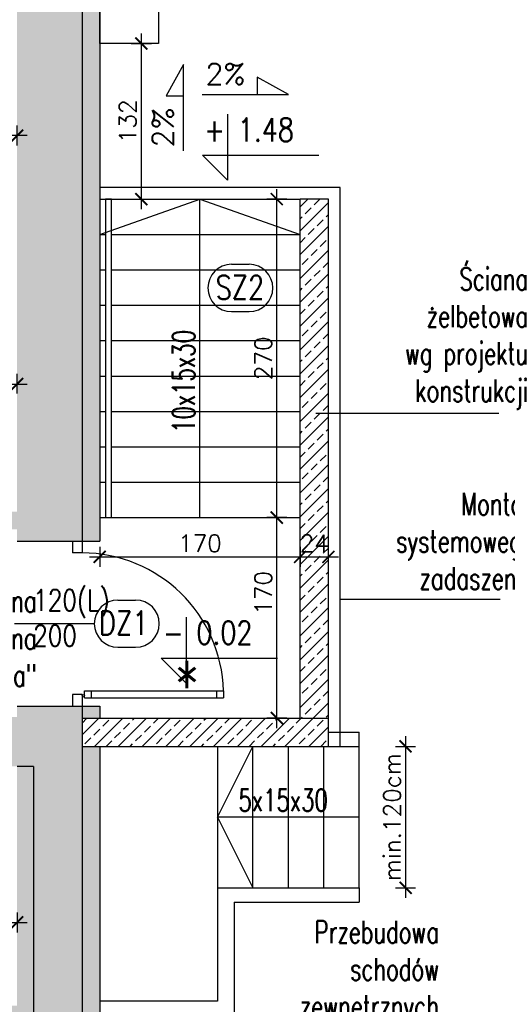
# Model space of a CAD drawing. Header units: millimetres. Extents: x 31969 to 285678, y -69766 to -1123.
# Tile 41 of 102: x 143543 to 143957, y -10604 to -9769. Entities that reach past the tile are written whole.
import ezdxf
from ezdxf.enums import TextEntityAlignment as Align
from ezdxf.lldxf.tags import DXFTag

# ---------------------------------------------------------------- set-up
doc = ezdxf.new("R2010")
doc.units = ezdxf.units.MM
for name, color, linetype in [('a-biblioteka', 251, 'Continuous'), ('a-izolacja 1', 3, 'Continuous'), ('a-koty', 1, 'Continuous'), ('a-opis 1', 3, 'Continuous'), ('a-opis stolarki 1', 3, 'Continuous'), ('a-opis stolarki 2', 1, 'Continuous'), ('a-przekrój 2', 251, 'Continuous'), ('a-schody', 3, 'Continuous'), ('a-stolarka drzwiowa', 3, 'Continuous'), ('a-stolarka okienna', 3, 'Continuous'), ('a-szraf', 252, 'Continuous'), ('a-wymiary', 11, 'Continuous'), ('a-ściany istniejące murowane', 6, 'Continuous'), ('a-ściany nośne projektowane', 7, 'Continuous')]:
    doc.layers.add(name, color=color, linetype=linetype)
doc.styles.add('MAREK', font='simplex.shx')
doc.styles.add('RS01507', font='romans.shx', dxfattribs={"width": 0.7, "height": 0.15})
doc.styles.add('WYMIAR', font='romans.shx', dxfattribs={"width": 0.8})
tags = doc.linetypes.add('DASHED', pattern=[0.75, 0.5, -0.25]).pattern_tags.tags
tags[6:7] = [DXFTag(74, 4), DXFTag(75, 0), DXFTag(340, '0'), DXFTag(46, 1.0), DXFTag(50, 0.0), DXFTag(44, 0.0), DXFTag(45, 0.0)]
tags[4:5] = [DXFTag(74, 4), DXFTag(75, 0), DXFTag(340, '0'), DXFTag(46, 1.0), DXFTag(50, 0.0), DXFTag(44, 0.0), DXFTag(45, 0.0)]
doc.dimstyles.new('MAREK', dxfattribs={"dimscale": 0.85, "dimtxt": 17, "dimasz": 12, "dimexe": 10, "dimexo": 0.625, "dimgap": 5, "dimtad": 1, "dimdec": 1, "dimdsep": 46, "dimtxsty": 'MAREK', "dimblk1": 'ARCHTICK', "dimblk2": 'ARCHTICK', "dimsah": 1, "dimcen": 2.5, "dimdle": 10, "dimadec": 0, "dimazin": 0, "dimtfac": 1, "dimtdec": 1, "dimtmove": 1, "dimatfit": 3, "dimldrblk": 'ARCHTICK', "dimfxl": 0, "dimtolj": 1, "dimtzin": 0, "dimarcsym": 0})

# ---------------------------------------------------------------- blocks, each defined once
blk = doc.blocks.new('_ARCHTICK')
at = {"color": 0, "linetype": 'ByBlock', "const_width": 0.15}
blk.add_lwpolyline([(-0.5, -0.5), (0.5, 0.5)], dxfattribs=at)
blk = doc.blocks.new('*D96')
at = {"layer": 'a-wymiary', "color": 0, "lineweight": -2, "ltscale": 100}
for p, q in [((143238.07, -9875.72), (143238.07, -9858.72)), ((143541.07, -9875.72), (143541.07, -9858.72)), ((143549.57, -9867.22), (143229.57, -9867.22))]:
    blk.add_line(p, q, dxfattribs=at)
at = {"layer": 'DEFPOINTS', "color": 0, "ltscale": 100}
for p in [(143238.07, -9867.22), (143541.07, -9918.25), (143238.07, -9935.4)]:
    blk.add_point(p, dxfattribs=at)
at = {"layer": 'a-wymiary', "color": 0, "lineweight": -2, "ltscale": 100, "xscale": 10.2, "yscale": 10.2, "zscale": 10.2, "rotation": 180}
blk.add_blockref('_ARCHTICK', (143238.07, -9867.22), dxfattribs=at)
at = {"layer": 'a-wymiary', "color": 0, "lineweight": -2, "ltscale": 100, "xscale": 10.2, "yscale": 10.2, "zscale": 10.2}
blk.add_blockref('_ARCHTICK', (143541.07, -9867.22), dxfattribs=at)
at = {"layer": 'a-wymiary', "color": 0, "ltscale": 100, "insert": (143310.97, -9855.74), "char_height": 14.45, "attachment_point": 5, "style": 'MAREK'}
blk.add_mtext('\\A1;303', dxfattribs=at)
blk = doc.blocks.new('*D129')
at = {"layer": 'a-wymiary', "color": 0, "lineweight": -2, "ltscale": 100}
for p, q in [((143541.07, -10525.86), (143541.07, -10542.86)), ((142912.57, -10534.36), (143549.57, -10534.36)), ((142921.07, -10528.52), (142921.07, -10542.86))]:
    blk.add_line(p, q, dxfattribs=at)
at = {"layer": 'DEFPOINTS', "color": 0, "ltscale": 100}
for p in [(143541.07, -10514.89), (142921.07, -10527.99), (143541.07, -10534.36)]:
    blk.add_point(p, dxfattribs=at)
at = {"layer": 'a-wymiary', "color": 0, "lineweight": -2, "ltscale": 100, "xscale": 10.2, "yscale": 10.2, "zscale": 10.2, "rotation": 180}
blk.add_blockref('_ARCHTICK', (142921.07, -10534.36), dxfattribs=at)
at = {"layer": 'a-wymiary', "color": 0, "lineweight": -2, "ltscale": 100, "xscale": 10.2, "yscale": 10.2, "zscale": 10.2}
blk.add_blockref('_ARCHTICK', (143541.07, -10534.36), dxfattribs=at)
at = {"layer": 'a-wymiary', "color": 0, "ltscale": 100, "insert": (143231.07, -10522.88), "char_height": 14.45, "attachment_point": 5, "style": 'MAREK'}
blk.add_mtext('\\A1;620', dxfattribs=at)
blk = doc.blocks.new('*D133')
at = {"layer": 'a-wymiary', "color": 0, "lineweight": -2, "ltscale": 100}
for p, q in [((143258.07, -10086.02), (143258.07, -10069.36)), ((143541.07, -10086.02), (143541.07, -10069.36)), ((143249.57, -10077.86), (143549.57, -10077.86))]:
    blk.add_line(p, q, dxfattribs=at)
at = {"layer": 'DEFPOINTS', "color": 0, "ltscale": 100}
for p in [(143541.07, -10077.86), (143258.07, -10086.55), (143541.07, -10086.55)]:
    blk.add_point(p, dxfattribs=at)
at = {"layer": 'a-wymiary', "color": 0, "lineweight": -2, "ltscale": 100, "xscale": 10.2, "yscale": 10.2, "zscale": 10.2, "rotation": 180}
blk.add_blockref('_ARCHTICK', (143258.07, -10077.86), dxfattribs=at)
at = {"layer": 'a-wymiary', "color": 0, "lineweight": -2, "ltscale": 100, "xscale": 10.2, "yscale": 10.2, "zscale": 10.2}
blk.add_blockref('_ARCHTICK', (143541.07, -10077.86), dxfattribs=at)
at = {"layer": 'a-wymiary', "color": 0, "ltscale": 100, "insert": (143367.09, -10066.38), "char_height": 14.45, "attachment_point": 5, "style": 'MAREK'}
blk.add_mtext('\\A1;283', dxfattribs=at)
blk = doc.blocks.new('*D164')
at = {"layer": 'a-wymiary', "color": 0, "lineweight": -2, "ltscale": 100}
for p, q in [((143761.27, -10369.6), (143761.27, -10182.6)), ((143769.77, -10191.1), (143752.77, -10191.1)), ((143769.77, -10361.1), (143752.77, -10361.1))]:
    blk.add_line(p, q, dxfattribs=at)
at = {"layer": 'DEFPOINTS', "color": 0, "ltscale": 100}
for p in [(143761.27, -10191.1), (143805.29, -10191.1), (143805.29, -10361.1)]:
    blk.add_point(p, dxfattribs=at)
at = {"layer": 'a-wymiary', "color": 0, "lineweight": -2, "ltscale": 100, "xscale": 10.2, "yscale": 10.2, "zscale": 10.2}
for p, rotation in [((143761.27, -10191.1), 90), ((143761.27, -10361.1), 270)]:
    blk.add_blockref('_ARCHTICK', p, dxfattribs=dict(at, rotation=rotation))
at = {"layer": 'a-wymiary', "color": 0, "ltscale": 100, "insert": (143749.79, -10254.96), "char_height": 14.45, "attachment_point": 5, "rotation": 90, "style": 'MAREK'}
blk.add_mtext('\\A1;170', dxfattribs=at)
blk = doc.blocks.new('*D165')
at = {"layer": 'a-wymiary', "color": 0, "lineweight": -2, "ltscale": 100}
for p, q in [((143611.07, -10215.95), (143611.07, -10232.95)), ((143781.07, -10215.95), (143781.07, -10232.95)), ((143602.57, -10224.45), (143789.57, -10224.45))]:
    blk.add_line(p, q, dxfattribs=at)
at = {"layer": 'DEFPOINTS', "color": 0, "ltscale": 100}
for p in [(143611.07, -10195.7), (143781.07, -10195.7), (143781.07, -10224.45)]:
    blk.add_point(p, dxfattribs=at)
at = {"layer": 'a-wymiary', "color": 0, "lineweight": -2, "ltscale": 100, "xscale": 10.2, "yscale": 10.2, "zscale": 10.2, "rotation": 180}
blk.add_blockref('_ARCHTICK', (143611.07, -10224.45), dxfattribs=at)
at = {"layer": 'a-wymiary', "color": 0, "lineweight": -2, "ltscale": 100, "xscale": 10.2, "yscale": 10.2, "zscale": 10.2}
blk.add_blockref('_ARCHTICK', (143781.07, -10224.45), dxfattribs=at)
at = {"layer": 'a-wymiary', "color": 0, "ltscale": 100, "insert": (143696.07, -10212.98), "char_height": 14.45, "attachment_point": 5, "style": 'MAREK'}
blk.add_mtext('\\A1;170', dxfattribs=at)
blk = doc.blocks.new('*D166')
at = {"layer": 'a-wymiary', "color": 0, "lineweight": -2, "ltscale": 100}
for p, q in [((143761.27, -10199.6), (143761.27, -9912.6)), ((143769.77, -9921.1), (143752.77, -9921.1)), ((143769.77, -10191.1), (143752.77, -10191.1))]:
    blk.add_line(p, q, dxfattribs=at)
at = {"layer": 'DEFPOINTS', "color": 0, "ltscale": 100}
for p in [(143761.27, -9921.1), (143781.07, -9921.1), (143781.07, -10191.1)]:
    blk.add_point(p, dxfattribs=at)
at = {"layer": 'a-wymiary', "color": 0, "lineweight": -2, "ltscale": 100, "xscale": 10.2, "yscale": 10.2, "zscale": 10.2}
for p, rotation in [((143761.27, -9921.1), 90), ((143761.27, -10191.1), 270)]:
    blk.add_blockref('_ARCHTICK', p, dxfattribs=dict(at, rotation=rotation))
at = {"layer": 'a-wymiary', "color": 0, "ltscale": 100, "insert": (143749.79, -10056.1), "char_height": 14.45, "attachment_point": 5, "rotation": 90, "style": 'MAREK'}
blk.add_mtext('\\A1;270', dxfattribs=at)
blk = doc.blocks.new('*D167')
at = {"layer": 'a-biblioteka', "color": 0, "lineweight": -2, "ltscale": 100}
for p, q in [((143646.38, -9780.6), (143646.38, -9929.6)), ((143637.88, -9789.1), (143654.88, -9789.1)), ((143637.88, -9921.1), (143654.88, -9921.1))]:
    blk.add_line(p, q, dxfattribs=at)
at = {"layer": 'DEFPOINTS', "color": 0, "ltscale": 100}
for p in [(143636.07, -9789.1), (143636.07, -9921.1), (143646.38, -9921.1)]:
    blk.add_point(p, dxfattribs=at)
at = {"layer": 'a-biblioteka', "color": 0, "lineweight": -2, "ltscale": 100, "xscale": 10.2, "yscale": 10.2, "zscale": 10.2}
for p, rotation in [((143646.38, -9789.1), 90), ((143646.38, -9921.1), 270)]:
    blk.add_blockref('_ARCHTICK', p, dxfattribs=dict(at, rotation=rotation))
at = {"layer": 'a-biblioteka', "color": 0, "ltscale": 100, "insert": (143634.9, -9855.1), "char_height": 14.45, "attachment_point": 5, "rotation": 90, "style": 'MAREK'}
blk.add_mtext('\\A1;132', dxfattribs=at)
blk = doc.blocks.new('*D180')
at = {"layer": 'a-wymiary', "color": 0, "lineweight": -2, "ltscale": 100}
for p, q in [((143870.51, -10376.6), (143870.51, -10513.6)), ((143862.01, -10385.1), (143879.01, -10385.1)), ((143862.01, -10505.1), (143879.01, -10505.1))]:
    blk.add_line(p, q, dxfattribs=at)
at = {"layer": 'DEFPOINTS', "color": 0, "ltscale": 100}
for p in [(143831.07, -10385.1), (143831.07, -10505.1), (143870.51, -10505.1)]:
    blk.add_point(p, dxfattribs=at)
at = {"layer": 'a-wymiary', "color": 0, "lineweight": -2, "ltscale": 100, "xscale": 10.2, "yscale": 10.2, "zscale": 10.2}
for p, rotation in [((143870.51, -10385.1), 90), ((143870.51, -10505.1), 270)]:
    blk.add_blockref('_ARCHTICK', p, dxfattribs=dict(at, rotation=rotation))
at = {"layer": 'a-wymiary', "color": 0, "ltscale": 100, "insert": (143859.04, -10445.1), "char_height": 14.45, "attachment_point": 5, "rotation": 90, "style": 'MAREK'}
blk.add_mtext('\\A1;min.120cm', dxfattribs=at)
blk = doc.blocks.new('*D812')
at = {"layer": 'a-wymiary', "color": 0, "lineweight": -2, "ltscale": 100}
for p, q in [((143781.07, -10232.42), (143781.07, -10215.95)), ((143805.07, -10232.42), (143805.07, -10215.95)), ((143772.57, -10224.45), (143813.57, -10224.45))]:
    blk.add_line(p, q, dxfattribs=at)
at = {"layer": 'DEFPOINTS', "color": 0, "ltscale": 100}
for p in [(143805.07, -10224.45), (143781.07, -10232.95), (143805.07, -10232.95)]:
    blk.add_point(p, dxfattribs=at)
at = {"layer": 'a-wymiary', "color": 0, "lineweight": -2, "ltscale": 100, "xscale": 10.2, "yscale": 10.2, "zscale": 10.2, "rotation": 180}
blk.add_blockref('_ARCHTICK', (143781.07, -10224.45), dxfattribs=at)
at = {"layer": 'a-wymiary', "color": 0, "lineweight": -2, "ltscale": 100, "xscale": 10.2, "yscale": 10.2, "zscale": 10.2}
blk.add_blockref('_ARCHTICK', (143805.07, -10224.45), dxfattribs=at)
at = {"layer": 'a-wymiary', "color": 0, "ltscale": 100, "insert": (143793.07, -10212.98), "char_height": 14.45, "attachment_point": 5, "style": 'MAREK'}
blk.add_mtext('\\A1;24', dxfattribs=at)

msp = doc.modelspace()

# ---------------------------------------------------------------- hatches: boundary and pattern name
at = {"layer": 'a-przekrój 2', "ltscale": 0.1}
h = msp.add_hatch(dxfattribs=at)
h.set_pattern_fill('BRASS,_O', color=256, scale=2.25, angle=45)
h.set_pattern_definition([(45, (0, -5), (-10.1027881, 10.1027881), []), (45, (-5.051, 0.051), (-10.1027881, 10.1027881), [7.14375, -3.571875])])
h.paths.add_polyline_path([(143781.07, -10361.1), (143805.07, -10361.1), (143805.07, -9921.1), (143781.07, -9921.1)])
h.paths.add_polyline_path([(143805.07, -10385.1), (143805.07, -10361.1), (143596.07, -10361.1), (143596.07, -10385.1)])
at = {"layer": 'a-szraf', "ltscale": 0.9}
h = msp.add_hatch(color=254, dxfattribs=at)
h.dxf.hatch_style = 1
h.paths.add_polyline_path([(142262.07, -9549.1), (142188.07, -9549.1), (142188.07, -9604.1), (142262.07, -9604.1)])
h.paths.add_polyline_path([(142262.07, -9534.1), (142188.07, -9534.1), (142188.07, -9549.1), (142262.07, -9549.1)])
h.paths.add_polyline_path([(142477.07, -9549.1), (142402.07, -9549.1), (142402.07, -9604.1), (142442.07, -9604.1), (142442.07, -9656.91), (142457.07, -9656.91), (142457.07, -9604.1), (142477.07, -9604.1)])
h.paths.add_polyline_path([(142477.07, -9534.1), (142402.07, -9534.1), (142402.07, -9549.1), (142477.07, -9549.1)])
h.paths.add_polyline_path([(142658.07, -9549.1), (142617.07, -9549.1), (142617.07, -9604.1), (142658.07, -9604.1)])
h.paths.add_polyline_path([(142682.07, -9549.1), (142658.07, -9549.1), (142658.07, -9604.1), (142682.07, -9604.1)])
h.paths.add_polyline_path([(142723.07, -9549.1), (142682.07, -9549.1), (142682.07, -9604.1), (142723.07, -9604.1)])
h.paths.add_polyline_path([(142723.07, -9534.1), (142682.07, -9534.1), (142682.07, -9549.1), (142723.07, -9549.1)])
h.paths.add_polyline_path([(142682.07, -9534.1), (142658.07, -9534.1), (142658.07, -9549.1), (142682.07, -9549.1)])
h.paths.add_polyline_path([(142658.07, -9534.1), (142617.07, -9534.1), (142617.07, -9549.1), (142658.07, -9549.1)])
h.paths.add_polyline_path([(142917.07, -9549.1), (142863.07, -9549.1), (142863.07, -9604.1), (142917.07, -9604.1)])
h.paths.add_polyline_path([(142917.07, -9534.1), (142863.07, -9534.1), (142863.07, -9549.1), (142917.07, -9549.1)])
h.paths.add_polyline_path([(143194.21, -9549.1), (143057.07, -9549.1), (143057.07, -9604.1), (143077.07, -9604.1), (143077.07, -9634.1), (143090.58, -9634.1), (143104.58, -9634.1), (143104.58, -9648.1), (143090.58, -9648.1), (143077.07, -9648.1), (143077.07, -9656.1), (143077.07, -9669.1), (143121.07, -9669.1), (143121.07, -9604.1), (143194.21, -9604.1)])
h.paths.add_polyline_path([(143218.21, -9549.1), (143194.21, -9549.1), (143194.21, -9604.1), (143218.21, -9604.1)])
h.paths.add_polyline_path([(143295.35, -9549.1), (143218.21, -9549.1), (143218.21, -9604.1), (143295.35, -9604.1)])
h.paths.add_polyline_path([(143295.35, -9534.1), (143218.21, -9534.1), (143218.21, -9549.1), (143295.35, -9549.1)])
h.paths.add_polyline_path([(143218.21, -9534.1), (143194.21, -9534.1), (143194.21, -9549.1), (143218.21, -9549.1)])
h.paths.add_polyline_path([(143194.21, -9534.1), (143057.07, -9534.1), (143057.07, -9549.1), (143194.21, -9549.1)])
h.paths.add_polyline_path([(143090.58, -9634.1), (143077.07, -9634.1), (143077.07, -9648.1), (143090.58, -9648.1)], flags=17)
h.paths.add_polyline_path([(143121.07, -9769.1), (143077.07, -9769.1), (143077.07, -10009.1), (143077.07, -10048.38), (143121.07, -10048.38), (143121.07, -10001.38), (143104.58, -10001.38), (143090.58, -10001.38), (143090.58, -9987.38), (143104.58, -9987.38), (143121.07, -9987.38), (143121.07, -9921.38), (143104.58, -9921.38), (143090.58, -9921.38), (143090.58, -9907.38), (143104.58, -9907.38), (143121.07, -9907.38)])
h.paths.add_polyline_path([(143121.07, -10048.38), (143077.07, -10048.38), (143077.07, -10157.1), (143071.31, -10157.1), (143071.31, -10201.1), (143121.07, -10201.1), (143121.07, -10186.1)])
h.paths.add_polyline_path([(143121.07, -9987.38), (143104.58, -9987.38), (143104.58, -10001.38), (143121.07, -10001.38)], flags=17)
h.paths.add_polyline_path([(143121.07, -9907.38), (143104.58, -9907.38), (143104.58, -9921.38), (143121.07, -9921.38)], flags=17)
h.paths.add_polyline_path([(143522.33, -10186.1), (143246.07, -10186.1), (143246.07, -10201.1), (143522.33, -10201.1)])
h.paths.add_polyline_path([(143596.07, -9666.47), (143541.07, -9666.47), (143541.07, -10186.1), (143522.33, -10186.1), (143522.33, -10201.1), (143541.07, -10201.1), (143541.07, -10211.1), (143596.07, -10211.1)])
h.paths.add_polyline_path([(143611.07, -9666.47), (143596.07, -9666.47), (143596.07, -10211.1), (143611.07, -10211.1)])
h.paths.add_polyline_path([(143596.07, -9549.1), (143529.78, -9549.1), (143517.43, -9556.73), (143517.43, -9604.1), (143541.07, -9604.1), (143541.07, -9666.47), (143596.07, -9666.47)])
h.paths.add_polyline_path([(143611.07, -9534.1), (143554.04, -9534.1), (143529.78, -9549.1), (143596.07, -9549.1), (143596.07, -9666.47), (143611.07, -9666.47)])
h.paths.add_polyline_path([(143554.04, -9534.1), (143517.43, -9534.1), (143517.43, -9549.1), (143529.78, -9549.1)])
h.paths.add_polyline_path([(143517.43, -9534.1), (143497.43, -9534.1), (143497.43, -9549.1), (143508.86, -9549.1)])
h.paths.add_polyline_path([(143497.43, -9534.1), (143477.43, -9534.1), (143486, -9549.1), (143497.43, -9549.1)])
h.paths.add_polyline_path([(143497.43, -9549.1), (143486, -9549.1), (143497.43, -9569.1)], flags=17)
h.paths.add_polyline_path([(143508.86, -9549.1), (143497.43, -9549.1), (143497.43, -9569.1)], flags=17)
h.paths.add_polyline_path([(143517.43, -9534.1), (143508.86, -9549.1), (143517.43, -9549.1)], flags=17)
h.paths.add_polyline_path([(143477.43, -9534.1), (143477.43, -9549.1), (143486, -9549.1)], flags=17)
h.paths.add_polyline_path([(143486, -9549.1), (143477.43, -9549.1), (143477.43, -9604.1), (143497.43, -9569.1)])
h.paths.add_polyline_path([(143517.43, -9556.73), (143497.43, -9569.1), (143517.43, -9604.1)])
h.paths.add_polyline_path([(143517.43, -9549.1), (143508.86, -9549.1), (143497.43, -9569.1), (143517.43, -9556.73)])
h.paths.add_polyline_path([(143497.43, -9569.1), (143497.43, -9604.1), (143517.43, -9604.1)], flags=17)
h.paths.add_polyline_path([(143497.43, -9569.1), (143477.43, -9604.1), (143497.43, -9604.1)], flags=17)
h.paths.add_polyline_path([(143036.81, -10157.1), (142854.07, -10157.1), (142838.07, -10157.1), (142838.07, -10201.1), (143036.81, -10201.1)])
h.paths.add_polyline_path([(143054.06, -10179.1), (143054.06, -10201.1), (143071.31, -10201.1)], flags=17)
h.paths.add_polyline_path([(143054.06, -10179.1), (143036.81, -10201.1), (143054.06, -10201.1)], flags=17)
h.paths.add_polyline_path([(143054.06, -10179.1), (143036.81, -10157.1), (143036.81, -10201.1)])
h.paths.add_polyline_path([(143054.06, -10157.1), (143036.81, -10157.1), (143054.06, -10179.1)], flags=17)
h.paths.add_polyline_path([(143071.31, -10157.1), (143054.06, -10157.1), (143054.06, -10179.1)], flags=17)
h.paths.add_polyline_path([(143071.31, -10157.1), (143054.06, -10179.1), (143071.31, -10201.1)])
h.paths.add_polyline_path([(142718.07, -10157.1), (142701.07, -10157.1), (142701.07, -10170.6), (142701.07, -10184.6), (142683.07, -10184.6), (142683.07, -10170.6), (142683.07, -10157.1), (142457.07, -10157.1), (142457.07, -10113.1), (142442.07, -10113.1), (142442.07, -10157.1), (142432.56, -10157.1), (142432.56, -10201.1), (142593.07, -10201.1), (142593.07, -10186.1), (142643.07, -10186.1), (142643.07, -10201.1), (142718.07, -10201.1)])
h.paths.add_polyline_path([(142701.07, -10157.1), (142683.07, -10157.1), (142683.07, -10170.6), (142701.07, -10170.6)], flags=17)
h.paths.add_polyline_path([(142359.56, -10157.1), (142251.79, -10157.1), (142237.07, -10171.82), (142237.07, -10201.1), (142359.56, -10201.1)])
h.paths.add_polyline_path([(142359.56, -10157.1), (142359.56, -10201.1), (142396.06, -10179.1)])
h.paths.add_polyline_path([(142396.06, -10157.1), (142359.56, -10157.1), (142396.06, -10179.1)], flags=17)
h.paths.add_polyline_path([(142432.56, -10157.1), (142396.06, -10157.1), (142396.06, -10179.1)], flags=17)
h.paths.add_polyline_path([(142432.56, -10157.1), (142396.06, -10179.1), (142432.56, -10201.1)])
h.paths.add_polyline_path([(142396.06, -10179.1), (142396.06, -10201.1), (142432.56, -10201.1)], flags=17)
h.paths.add_polyline_path([(142457.07, -9656.91), (142449.57, -9685.16), (142457.07, -9685.16)])
h.paths.add_polyline_path([(142442.07, -9656.91), (142442.07, -9685.16), (142449.57, -9685.16)], flags=17)
h.paths.add_polyline_path([(142457.07, -9656.91), (142442.07, -9656.91), (142449.57, -9685.16)])
h.paths.add_polyline_path([(142449.57, -9685.16), (142442.07, -9713.41), (142457.07, -9713.41)])
h.paths.add_polyline_path([(142449.57, -9685.16), (142442.07, -9685.16), (142442.07, -9713.41)])
h.paths.add_polyline_path([(142457.07, -9685.16), (142449.57, -9685.16), (142457.07, -9713.41)], flags=17)
h.paths.add_polyline_path([(142457.07, -9713.41), (142442.07, -9713.41), (142442.07, -9728.1), (142457.07, -9728.1)])
h.paths.add_polyline_path([(142400.46, -9823.47), (142444.43, -9823.47), (142444.43, -9766.47), (142400.46, -9766.47)], flags=9)
h = msp.add_hatch(color=254, dxfattribs=at)
h.dxf.hatch_style = 1
h.paths.add_polyline_path([(143596.07, -10385.1), (143596.07, -10361.1), (143596.07, -10351.1), (143541.07, -10351.1), (143541.07, -10360.1), (143246.07, -10360.1), (143246.07, -10402.1), (143256.07, -10402.1), (143256.07, -10416.1), (143266.07, -10416.1), (143266.07, -10402.1), (143541.07, -10402.1), (143555.07, -10402.1), (143555.07, -10619.1), (142992.53, -10619.1), (142992.53, -10660.1), (143017.07, -10660.1), (143017.07, -11255.1), (143386.07, -11255.1), (143386.07, -11247.1), (143386.07, -11231.1), (143041.07, -11231.1), (143041.07, -10687.1), (143556.07, -10687.1), (143556.07, -11231.1), (143536.07, -11231.1), (143536.07, -11255.1), (143580.07, -11255.1), (143580.07, -10660.1), (143596.07, -10660.1)])
h.paths.add_polyline_path([(143611.07, -10385.1), (143596.07, -10385.1), (143596.07, -10660.1), (143580.07, -10660.1), (143580.07, -11255.1), (143536.07, -11255.1), (143536.07, -11271.1), (143596.07, -11271.1), (143596.07, -10675.1), (143611.07, -10675.1)])
h.paths.add_polyline_path([(143611.07, -10351.1), (143596.07, -10351.1), (143596.07, -10361.1), (143611.07, -10361.1)])
h.paths.add_polyline_path([(143017.07, -10660.1), (142992.53, -10660.1), (142992.53, -10675.1), (143001.07, -10675.1), (143001.07, -11271.1), (143386.07, -11271.1), (143386.07, -11255.1), (143017.07, -11255.1)])
h.paths.add_polyline_path([(143259.07, -11056.1), (143216.07, -11056.1), (143216.07, -10862.1), (143381.07, -10862.1), (143381.07, -11056.1), (143377.07, -11056.1), (143377.07, -11076.1), (143401.07, -11076.1), (143401.07, -10842.1), (143196.07, -10842.1), (143196.07, -11076.1), (143259.07, -11076.1)], flags=17)
h.paths.add_polyline_path([(143208.07, -11076.1), (143196.07, -11076.1), (143196.07, -11111.1), (143208.07, -11111.1)], flags=17)
h.paths.add_polyline_path([(143208.07, -11221.1), (143196.07, -11221.1), (143196.07, -11231.1), (143208.07, -11231.1)], flags=17)
h.paths.add_polyline_path([(142951.03, -10660.1), (142831.07, -10660.1), (142831.07, -10675.1), (142946.61, -10675.1), (142951.03, -10668.95)])
h.paths.add_polyline_path([(142951.03, -10619.1), (142921.07, -10619.1), (142921.07, -10605.1), (142921.07, -10524.1), (142879.07, -10524.1), (142879.07, -10605.1), (142831.07, -10605.1), (142831.07, -10660.1), (142951.03, -10660.1)])
h.paths.add_polyline_path([(142951.03, -10605.1), (142921.07, -10605.1), (142921.07, -10619.1), (142951.03, -10619.1)], flags=17)
h.paths.add_polyline_path([(142971.78, -10605.1), (142951.03, -10605.1), (142959.33, -10619.1), (142971.78, -10619.1)])
h.paths.add_polyline_path([(142951.03, -10605.1), (142951.03, -10619.1), (142959.33, -10619.1)], flags=17)
h.paths.add_polyline_path([(142992.53, -10605.1), (142971.78, -10605.1), (142971.78, -10619.1), (142984.23, -10619.1)])
h.paths.add_polyline_path([(142992.53, -10605.1), (142984.23, -10619.1), (142992.53, -10619.1)], flags=17)
h.paths.add_polyline_path([(142992.53, -10619.1), (142984.23, -10619.1), (142971.78, -10640.1), (142983.64, -10660.1), (142992.53, -10660.1)])
h.paths.add_polyline_path([(142959.33, -10619.1), (142951.03, -10619.1), (142951.03, -10660.1), (142957.4, -10660.1), (142971.78, -10640.1)])
h.paths.add_polyline_path([(142971.78, -10619.1), (142959.33, -10619.1), (142971.78, -10640.1)], flags=17)
h.paths.add_polyline_path([(142984.23, -10619.1), (142971.78, -10619.1), (142971.78, -10640.1)], flags=17)
h.paths.add_polyline_path([(142971.78, -10640.1), (142959.92, -10660.1), (142971.78, -10660.1)], flags=16)
h.paths.add_polyline_path([(142971.78, -10640.1), (142971.78, -10660.1), (142983.64, -10660.1)], flags=17)
h.paths.add_polyline_path([(142983.64, -10660.1), (142971.78, -10660.1), (142971.78, -10675.1), (142992.53, -10675.1)])
h.paths.add_polyline_path([(142971.78, -10660.1), (142959.92, -10660.1), (142951.03, -10675.1), (142971.78, -10675.1)])
h.paths.add_polyline_path([(142992.53, -10660.1), (142983.64, -10660.1), (142992.53, -10675.1)], flags=17)
h.paths.add_polyline_path([(142959.92, -10660.1), (142957.4, -10660.1), (142951.03, -10668.95), (142951.03, -10675.1)], flags=17)
h.paths.add_polyline_path([(142957.4, -10660.1), (142951.03, -10660.1), (142951.03, -10668.95)], flags=16)
h.paths.add_polyline_path([(142971.78, -10640.1), (142957.4, -10660.1), (142959.92, -10660.1)], flags=17)
h.paths.add_polyline_path([(142954.53, -10360.1), (142853.07, -10360.1), (142853.07, -10375.1), (142879.07, -10375.1), (142879.07, -10444.1), (142921.07, -10444.1), (142921.07, -10402.1), (142954.53, -10402.1)])
h.paths.add_polyline_path([(143127.56, -10360.1), (143036.07, -10360.1), (143036.07, -10375.1), (142989.03, -10375.1), (142989.03, -10402.1), (143127.56, -10402.1)])
h.paths.add_polyline_path([(143144.07, -10365.59), (143144.07, -10360.1), (143137.06, -10360.1), (143137.06, -10381.09)], flags=17)
h.paths.add_polyline_path([(143137.06, -10360.1), (143127.56, -10360.1), (143137.06, -10381.1), (143137.06, -10381.09)], flags=17)
h.paths.add_polyline_path([(143127.56, -10360.1), (143127.56, -10402.1), (143137.06, -10381.1)], flags=17)
h.paths.add_polyline_path([(143137.06, -10381.1), (143137.06, -10381.1), (143127.56, -10402.1), (143137.06, -10402.1)], flags=17)
h.paths.add_polyline_path([(143144.07, -10396.6), (143137.06, -10381.1), (143137.06, -10402.1), (143144.07, -10402.1)], flags=17)
h.paths.add_polyline_path([(143144.07, -10365.59), (143137.06, -10381.09), (143137.06, -10381.1), (143144.07, -10396.6)], flags=17)
h.paths.add_polyline_path([(142989.03, -10375.1), (142976.71, -10375.1), (142971.78, -10381.1), (142989.03, -10402.1)])
h.paths.add_polyline_path([(142976.71, -10375.1), (142971.78, -10375.1), (142971.78, -10381.1)], flags=17)
h.paths.add_polyline_path([(142971.78, -10375.1), (142966.85, -10375.1), (142971.78, -10381.1)], flags=17)
h.paths.add_polyline_path([(142966.85, -10375.1), (142966.07, -10375.1), (142966.07, -10374.15), (142954.53, -10360.1), (142954.53, -10402.1), (142971.78, -10381.1)])
h.paths.add_polyline_path([(142966.07, -10360.1), (142954.53, -10360.1), (142966.07, -10374.15)], flags=17)
h.paths.add_polyline_path([(142971.78, -10381.1), (142954.53, -10402.1), (142971.78, -10402.1)], flags=17)
h.paths.add_polyline_path([(142971.78, -10381.1), (142971.78, -10402.1), (142989.03, -10402.1)], flags=17)
h.paths.add_polyline_path([(142741.07, -10396.7), (142726.07, -10396.7), (142726.07, -10605.1), (142630.86, -10605.1), (142630.86, -10660.1), (142741.07, -10660.1), (142741.07, -10605.1)])
h.paths.add_polyline_path([(142741.07, -10660.1), (142630.86, -10660.1), (142630.86, -10675.1), (142741.07, -10675.1)])
h.paths.add_polyline_path([(142630.86, -10660.1), (142613.07, -10660.1), (142613.07, -10675.1), (142630.86, -10675.1)])
h.paths.add_polyline_path([(142630.86, -10605.1), (142613.07, -10605.1), (142613.07, -10660.1), (142630.86, -10660.1)])
h.paths.add_polyline_path([(142751.07, -10360.1), (142726.07, -10360.1), (142726.07, -10375.1), (142726.07, -10383.7), (142741.07, -10383.7), (142741.07, -10375.1), (142751.07, -10375.1)])
h.paths.add_polyline_path([(142741.07, -10383.7), (142733.57, -10390.2), (142741.07, -10390.2)])
h.paths.add_polyline_path([(142726.07, -10383.7), (142726.07, -10390.2), (142733.57, -10390.2)])
h.paths.add_polyline_path([(142741.07, -10383.7), (142726.07, -10383.7), (142733.57, -10390.2)])
h.paths.add_polyline_path([(142733.57, -10390.2), (142726.07, -10396.7), (142741.07, -10396.7)])
h.paths.add_polyline_path([(142733.57, -10390.2), (142726.07, -10390.2), (142726.07, -10396.7)], flags=17)
h.paths.add_polyline_path([(142741.07, -10390.2), (142733.57, -10390.2), (142741.07, -10396.7)], flags=17)
h.paths.add_polyline_path([(142523.07, -10660.1), (142376.07, -10660.1), (142376.07, -10675.1), (142523.07, -10675.1)])
h.paths.add_polyline_path([(142523.07, -10605.1), (142376.07, -10605.1), (142376.07, -10660.1), (142523.07, -10660.1)])
h.paths.add_polyline_path([(142286.07, -10605.1), (142206.07, -10605.1), (142206.07, -10388.99), (142191.07, -10388.99), (142191.07, -10605.1), (142158.07, -10605.1), (142158.07, -10660.1), (142286.07, -10660.1)])
h.paths.add_polyline_path([(142286.07, -10660.1), (142158.07, -10660.1), (142158.07, -10675.1), (142286.07, -10675.1)])
h.paths.add_polyline_path([(142068.07, -10660.1), (141971.07, -10660.1), (141971.07, -10675.1), (142068.07, -10675.1)])
h.paths.add_polyline_path([(142068.07, -10605.1), (142001.07, -10605.1), (142001.07, -10593.1), (141986.07, -10593.1), (141986.07, -10605.1), (141971.07, -10605.1), (141971.07, -10660.1), (142068.07, -10660.1)])
h.paths.add_polyline_path([(142027.07, -10456.2), (141986.07, -10456.2), (141986.07, -10503.1), (142027.07, -10503.1)])
h.paths.add_polyline_path([(142027.07, -10431.6), (142013.57, -10431.6), (141999.57, -10431.6), (141999.57, -10417.6), (142013.57, -10417.6), (142027.07, -10417.6), (142027.07, -10375.1), (142066.06, -10375.1), (142066.06, -10360.1), (141986.07, -10360.1), (141986.07, -10456.2), (142027.07, -10456.2)])
h.paths.add_polyline_path([(142027.07, -10417.6), (142013.57, -10417.6), (142013.57, -10431.6), (142027.07, -10431.6)], flags=17)
h.paths.add_polyline_path([(142085.07, -10360.1), (142066.06, -10360.1), (142085.07, -10364)], flags=17)
h.paths.add_polyline_path([(142085.07, -10364), (142066.06, -10360.1), (142066.06, -10375.1), (142085.07, -10371.19)])
h.paths.add_polyline_path([(142085.07, -10371.19), (142066.06, -10375.1), (142085.07, -10375.1)], flags=17)
h.paths.add_polyline_path([(142486.07, -10375.1), (142634.07, -10375.1), (142634.07, -10360.1), (142368.07, -10360.1), (142368.07, -10375.1), (142446.07, -10375.1), (142446.07, -10500.1), (142486.07, -10500.1)])
h.paths.add_polyline_path([(142236.07, -10360.1), (142187.07, -10360.1), (142187.07, -10375.1), (142191.07, -10375.1), (142191.07, -10375.99), (142206.07, -10375.99), (142206.07, -10375.1), (142236.07, -10375.1)])
h.paths.add_polyline_path([(142206.07, -10375.99), (142191.07, -10375.99), (142198.57, -10382.49)])
h.paths.add_polyline_path([(142191.07, -10375.99), (142191.07, -10382.49), (142198.57, -10382.49)], flags=17)
h.paths.add_polyline_path([(142206.07, -10375.99), (142198.57, -10382.49), (142206.07, -10382.49)], flags=17)
h.paths.add_polyline_path([(142206.07, -10382.49), (142198.57, -10382.49), (142206.07, -10388.99)])
h.paths.add_polyline_path([(142198.57, -10382.49), (142191.07, -10388.99), (142206.07, -10388.99)])
h.paths.add_polyline_path([(142198.57, -10382.49), (142191.07, -10382.49), (142191.07, -10388.99)])
h = msp.add_hatch(color=254, dxfattribs=at)
h.dxf.hatch_style = 1
h.paths.add_polyline_path([(143555.07, -10402.1), (143541.07, -10402.1), (143541.07, -10605.1), (142992.53, -10605.1), (142992.53, -10619.1), (143555.07, -10619.1)])

# ---------------------------------------------------------------- linework, layer by layer
at = {"layer": 'a-biblioteka', "ltscale": 100}
msp.add_lwpolyline([(143611.07, -9589.1), (143661.07, -9589.1), (143661.07, -9789.1), (143611.07, -9789.1)], close=True, dxfattribs=at)
at = {"layer": 'a-izolacja 1'}
for p, q in [((143596.07, -9549.1), (143596.07, -10211.1)), ((143596.07, -10351.1), (143596.07, -10361.1)), ((143596.07, -10385.1), (143596.07, -10660.1))]:
    msp.add_line(p, q, dxfattribs=at)
at = {"layer": 'a-koty'}
for points in [[(143719.54, -9849.17), (143719.54, -9905.04), (143698.31, -9883.82), (143796.96, -9883.82)], [(143684.39, -10275.69), (143684.39, -10331.56), (143663.16, -10310.34), (143761.81, -10310.34)]]:
    msp.add_lwpolyline(points, dxfattribs=at)
at = {"layer": 'a-opis 1', "ltscale": 10}
for p, q in [((143682.27, -9806.92), (143667.54, -9833.57)), ((143682.27, -9880.24), (143682.27, -9806.92)), ((143744.56, -9817.74), (143744.56, -9832.47)), ((143771.21, -9832.47), (143744.56, -9817.74)), ((143667.54, -9833.57), (143682.27, -9833.57)), ((143697.89, -9832.47), (143771.21, -9832.47))]:
    msp.add_line(p, q, dxfattribs=at)
at = {"layer": 'a-opis 1', "ltscale": 40}
for p, q in [((143794.33, -10102.47), (143949.63, -10102.47)), ((143815.12, -10260.41), (143950.67, -10260.41))]:
    msp.add_line(p, q, dxfattribs=at)
at = {"layer": 'a-opis stolarki 1'}
msp.add_line((143606.5, -10281.1), (143538.75, -10281.1), dxfattribs=at)
at = {"layer": 'a-opis stolarki 2'}
for p, q in [((143626.55, -10261.05), (143641.55, -10261.05)), ((143626.55, -10301.14), (143641.55, -10301.14))]:
    msp.add_line(p, q, dxfattribs=at)
for centre, start, end in [((143626.55, -10281.1), 90, 270), ((143641.55, -10281.1), 270, 90)]:
    msp.add_arc(centre, 20.05, start, end, dxfattribs=at)
at = {"layer": 'a-schody'}
for p, q in [((143611.07, -9921.1), (143781.07, -9921.1)), ((143611.07, -9951.1), (143696.07, -9921.1)), ((143696.07, -10191.1), (143696.07, -9921.1)), ((143696.07, -9921.1), (143781.07, -9951.1)), ((143611.07, -9951.1), (143616.07, -9951.1)), ((143621.07, -9951.1), (143781.07, -9951.1)), ((143722.88, -9976.38), (143737.88, -9976.38)), ((143611.07, -9981.1), (143616.07, -9981.1)), ((143621.07, -9981.1), (143781.07, -9981.1)), ((143611.07, -10011.1), (143616.07, -10011.1)), ((143621.07, -10011.1), (143781.07, -10011.1)), ((143722.88, -10016.48), (143737.88, -10016.48)), ((143611.07, -10041.1), (143616.07, -10041.1)), ((143621.07, -10041.1), (143781.07, -10041.1)), ((143611.07, -10071.1), (143616.07, -10071.1)), ((143621.07, -10071.1), (143781.07, -10071.1)), ((143611.07, -10101.1), (143616.07, -10101.1)), ((143621.07, -10101.1), (143781.07, -10101.1)), ((143611.07, -10131.1), (143616.07, -10131.1)), ((143621.07, -10131.1), (143781.07, -10131.1)), ((143611.07, -10161.1), (143616.07, -10161.1)), ((143621.07, -10161.1), (143781.07, -10161.1)), ((143611.07, -10191.1), (143781.07, -10191.1))]:
    msp.add_line(p, q, dxfattribs=at)
msp.add_lwpolyline([(143616.07, -10191.1), (143621.07, -10191.1), (143621.07, -9921.1), (143616.07, -9921.1)], close=True, dxfattribs=at)
for centre, start, end in [((143722.88, -9996.43), 90, 270), ((143737.88, -9996.43), 270, 90)]:
    msp.add_arc(centre, 20.05, start, end, dxfattribs=at)
at = {"layer": 'a-stolarka drzwiowa'}
for p, q in [((143588.07, -10211.1), (143588.07, -10221.1)), ((143596.07, -10211.1), (143596.07, -10221.1)), ((143596.07, -10221.1), (143588.07, -10221.1)), ((143588.07, -10341.1), (143588.07, -10351.1)), ((143596.07, -10341.1), (143588.07, -10341.1)), ((143596.07, -10341.1), (143596.07, -10351.1)), ((143598.07, -10344.1), (143598.07, -10338.1)), ((143598.07, -10338.1), (143716.03, -10338.1)), ((143598.07, -10344.1), (143716.03, -10344.1)), ((143604.07, -10344.1), (143604.07, -10338.1)), ((143710.03, -10338.1), (143710.03, -10344.1)), ((143716.03, -10338.1), (143716.03, -10344.1))]:
    msp.add_line(p, q, dxfattribs=at)
msp.add_circle((143597.07, -10342.1), 1, dxfattribs=at)
at = {"layer": 'a-stolarka drzwiowa', "linetype": 'DASHED', "lineweight": 25, "ltscale": 20}
msp.add_arc((143596.07, -10341.1), 120, 1.43254, 90, dxfattribs=at)
at = {"layer": 'a-stolarka okienna', "linetype": 'DASHED', "lineweight": 25, "ltscale": 40}
for p, q in [((143815.07, -9911.1), (143611.07, -9911.1)), ((143815.07, -10385.1), (143815.07, -9911.1))]:
    msp.add_line(p, q, dxfattribs=at)
at = {"layer": 'a-stolarka okienna', "linetype": 'DASHED', "lineweight": 25, "ltscale": 20}
for p, q in [((143805.07, -10373.1), (143831.07, -10373.1)), ((143831.07, -10505.1), (143831.07, -10373.1)), ((143711.07, -10385.1), (143711.07, -10601.1)), ((143711.07, -10445.1), (143741.07, -10385.1)), ((143741.07, -10505.1), (143741.07, -10385.1)), ((143771.07, -10505.1), (143771.07, -10385.1)), ((143801.07, -10505.1), (143801.07, -10385.1)), ((143805.07, -10385.1), (143831.07, -10385.1)), ((143555.07, -10402.1), (143541.07, -10402.1)), ((143555.07, -10402.1), (143555.07, -10619.1)), ((143831.07, -10445.1), (143711.07, -10445.1)), ((143711.07, -10445.1), (143741.07, -10505.1)), ((143711.07, -10505.1), (143831.07, -10505.1)), ((143831.07, -10505.1), (143831.07, -10517.1)), ((143725.07, -10517.1), (143725.07, -10615.1)), ((143725.07, -10517.1), (143831.07, -10517.1)), ((143711.07, -10601.1), (143611.07, -10601.1))]:
    msp.add_line(p, q, dxfattribs=at)
at = {"layer": 'a-ściany istniejące murowane'}
for p, q in [((143611.07, -9534.1), (143611.07, -10211.1)), ((143541.07, -10211.1), (143611.07, -10211.1)), ((143541.07, -10351.1), (143611.07, -10351.1)), ((143541.07, -10351.1), (143611.07, -10351.1)), ((143611.07, -10351.1), (143611.07, -10361.1)), ((143611.07, -10385.1), (143611.07, -10675.1))]:
    msp.add_line(p, q, dxfattribs=at)
at = {"layer": 'a-ściany nośne projektowane', "ltscale": 100}
for p, q in [((143781.07, -10361.1), (143781.07, -9921.1)), ((143805.07, -9921.1), (143781.07, -9921.1)), ((143805.07, -10385.1), (143805.07, -9921.1)), ((143596.07, -10361.1), (143805.07, -10361.1)), ((143596.07, -10361.1), (143596.07, -10385.1)), ((143596.07, -10385.1), (143805.07, -10385.1))]:
    msp.add_line(p, q, dxfattribs=at)

# ---------------------------------------------------------------- texts
at = {"layer": 'a-koty', "char_height": 19.8, "width": 462.9754, "attachment_point": 1, "style": 'WYMIAR'}
for s, insert in [('+ 1.48', (143699.74, -9852.31)), ('- 0.02', (143664.6, -10278.83))]:
    msp.add_mtext(s, dxfattribs=dict(at, insert=insert))
at = {"layer": 'a-opis 1', "ltscale": 10, "style": 'WYMIAR', "text_generation_flag": 6}
for rotation, p in [(180, (143700.72, -9823.99)), (270, (143673.79, -9877.42))]:
    msp.add_text('2%%%', height=18, rotation=rotation, dxfattribs=at).set_placement(p)
at = {"layer": 'a-opis 1', "ltscale": 40, "style": 'RS01507', "width": 0.7}
msp.add_text('10x15x30', height=18.913, rotation=90, dxfattribs=at).set_placement((143682.24, -10119.41), align=Align.MIDDLE_LEFT)
msp.add_text('5x15x30', height=18.913, dxfattribs=at).set_placement((143728.67, -10430.74), align=Align.MIDDLE_LEFT)
at = {"layer": 'a-opis 1', "ltscale": 40, "char_height": 18.9125, "attachment_point": 9, "style": 'RS01507'}
for s, width, insert in [('Ściana \\Pżelbetowa \\Pwg projektu konstrukcji', 190.1936, (143974.61, -10099.15)), ('Montaż systemowego zadaszenia', 190.1936, (143980, -10252.1)), ('Przebudowa schodów zewnętrznych kondygnacji parteru ', 191.6548, (143898.89, -10684.41))]:
    msp.add_mtext_dynamic_manual_height_columns(s, width=width, gutter_width=12.5, heights=[0], dxfattribs=dict(at, insert=insert))
at = {"layer": 'a-opis 1', "ltscale": 40, "insert": (143557.64, -10334.36), "char_height": 18.9125, "width": 160.8719, "attachment_point": 9, "style": 'RS01507'}
msp.add_mtext('Kurtyna powietrzna\\P"zimna"', dxfattribs=at)
at = {"layer": 'a-opis stolarki 1', "insert": (143554.69, -10222.21), "char_height": 18, "width": 35.8438, "attachment_point": 1, "style": 'WYMIAR'}
msp.add_mtext('{\\W0.995659; }\\P120(L)\\P200', dxfattribs=at)
at = {"layer": 'a-opis stolarki 2', "insert": (143652.44, -10290.51), "char_height": 20.047, "width": 23.6587, "attachment_point": 9, "style": 'WYMIAR'}
msp.add_mtext('DZ1', dxfattribs=at)
at = {"layer": 'a-opis stolarki 2', "insert": (143636.68, -10352.83), "char_height": 40.095, "attachment_point": 7, "style": 'WYMIAR'}
msp.add_mtext_dynamic_manual_height_columns('\\A1;{\\W1.35983; }*', width=124.3193, gutter_width=12.5, heights=[0], dxfattribs=at)
at = {"layer": 'a-schody', "insert": (143750.63, -10005.97), "char_height": 20.047, "width": 23.6587, "attachment_point": 9, "style": 'WYMIAR'}
msp.add_mtext('SZ2', dxfattribs=at)

# ---------------------------------------------------------------- dimensions: what is measured, and where the dimension line sits
at = {"layer": 'a-biblioteka', "ltscale": 100}
dim = msp.add_linear_dim(base=(143646.38, -9921.1), p1=(143636.07, -9789.1), p2=(143636.07, -9921.1), angle=90, dimstyle='MAREK', override={"dimtfill": 1, "dimtfillclr": 256}, dxfattribs=at)
dim.commit()
dim.dimension.update_dxf_attribs({"geometry": '*D167', "text_midpoint": (143634.9, -9855.1)})
at = {"layer": 'a-wymiary', "ltscale": 100}
for base, p1, p2, picture, middle in [((143238.07, -9867.22), (143541.07, -9918.25), (143238.07, -9935.4), '*D96', (143310.97, -9867.22)), ((143541.07, -10077.86), (143258.07, -10086.55), (143541.07, -10086.55), '*D133', (143367.09, -10077.86)), ((143805.07, -10224.45), (143781.07, -10232.95), (143805.07, -10232.95), '*D812', (143793.07, -10224.45))]:
    dim = msp.add_linear_dim(base=base, p1=p1, p2=p2, dimstyle='MAREK', dxfattribs=at)
    dim.commit()
    dim.dimension.update_dxf_attribs({"geometry": picture, "text_midpoint": middle, "dimtype": 160})
dim = msp.add_linear_dim(base=(143761.27, -9921.1), p1=(143781.07, -10191.1), p2=(143781.07, -9921.1), angle=90, dimstyle='MAREK', dxfattribs=at)
dim.commit()
dim.dimension.update_dxf_attribs({"geometry": '*D166', "text_midpoint": (143749.79, -10056.1)})
dim = msp.add_linear_dim(base=(143761.27, -10191.1), p1=(143805.29, -10361.1), p2=(143805.29, -10191.1), angle=90, dimstyle='MAREK', dxfattribs=at)
dim.commit()
dim.dimension.update_dxf_attribs({"geometry": '*D164', "text_midpoint": (143761.27, -10254.96), "dimtype": 160})
for base, p1, p2, picture, middle in [((143781.07, -10224.45), (143611.07, -10195.7), (143781.07, -10195.7), '*D165', (143696.07, -10212.98)), ((143541.07, -10534.36), (142921.07, -10527.99), (143541.07, -10514.89), '*D129', (143231.07, -10522.88))]:
    dim = msp.add_linear_dim(base=base, p1=p1, p2=p2, dimstyle='MAREK', dxfattribs=at)
    dim.commit()
    dim.dimension.update_dxf_attribs({"geometry": picture, "text_midpoint": middle})
dim = msp.add_linear_dim(base=(143870.51, -10505.1), p1=(143831.07, -10385.1), p2=(143831.07, -10505.1), angle=90, text='min.120cm', dimstyle='MAREK', dxfattribs=at)
dim.commit()
dim.dimension.update_dxf_attribs({"geometry": '*D180', "text_midpoint": (143870.51, -10445.1), "dimtype": 160})

doc.saveas('drawing.dxf')
